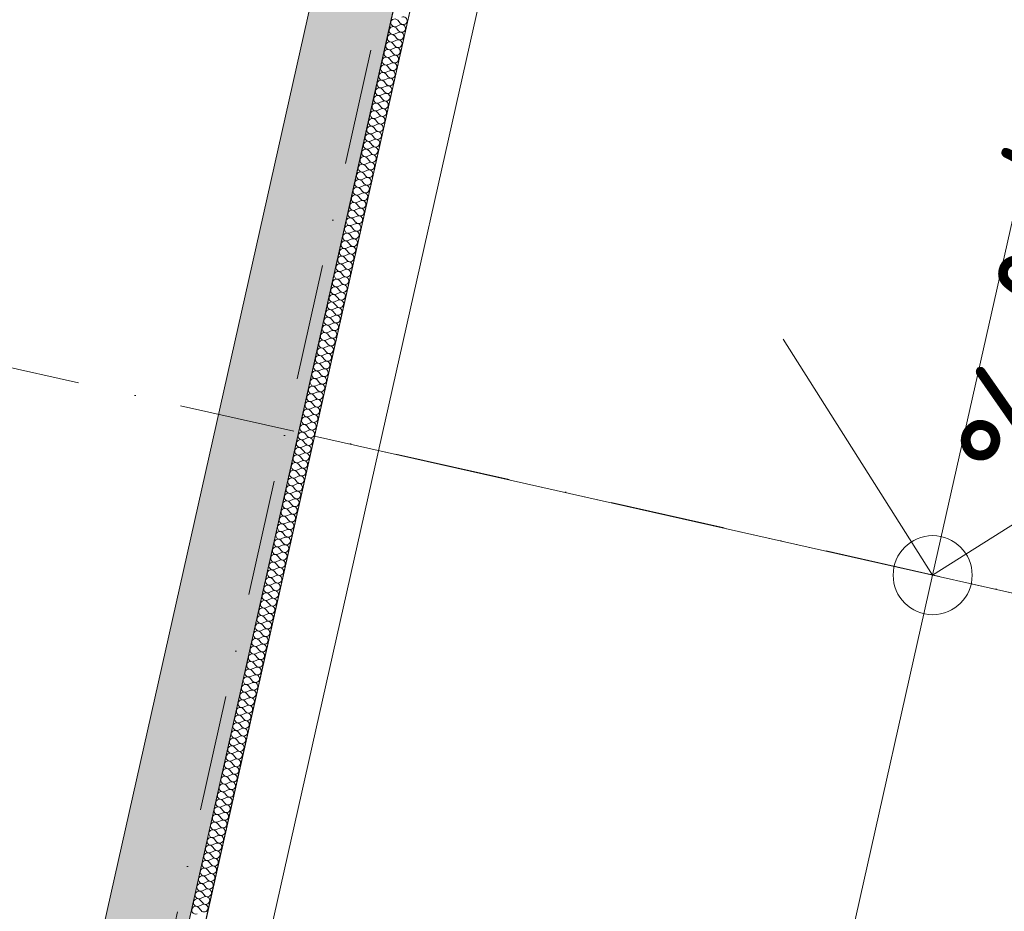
# Model space of a CAD drawing. Header units: millimetres. Extents: x -7218036 to -6936053, y 6003644 to 6210136.
# Tile 63 of 65: x -7192692 to -7189701, y 6144475 to 6147183. Entities that reach past the tile are written whole.
import ezdxf
from ezdxf.enums import TextEntityAlignment as Align

# ---------------------------------------------------------------- set-up
doc = ezdxf.new("R2010")
doc.units = ezdxf.units.MM
doc.header["$MEASUREMENT"] = 0
doc.linetypes.add('Штрихпунктирная', pattern=[670.277762, 352.777767, -176.388884, 0, -141.111112])
for name, color, linetype in [('S - МОП.АР', 7, 'Continuous'), ('АР-Стены_внутренние_пилоны.АР', 7, 'Continuous'), ('АР-Стены_Перегородки_100_.АР', 7, 'Continuous'), ('АР-Чертеж-Оси_Осевые размеры.АР', 7, 'Continuous')]:
    doc.layers.add(name, color=color, linetype=linetype)
for name, color, linetype, lineweight in [('АР-рампа.АР_Ном._пера__1', 7, 'Continuous', 0), ('АР-Стены_внутренние_пилоны.АР_Ном._пера__1', 7, 'Continuous', 5), ('АР-Стены_Перегородки_100_.АР_Ном._пера__1', 7, 'Continuous', 5), ('АР-Чертеж-Оси_Осевые размеры.АР_Ном._пера__120', 7, 'Continuous', 0)]:
    doc.layers.add(name, color=color, linetype=linetype, lineweight=lineweight)
doc.styles.add('РЎР“Р•РќР•Р\xa0РР\xa0_РЎРўРР›Р¬_1', font='GOST_Common.ttf')
doc.styles.add('РЎР“Р•РќР•Р\xa0РР\xa0_РЎРўРР›Р¬_3', font='GOTHIC.TTF')

# ---------------------------------------------------------------- blocks, each defined once
blk = doc.blocks.new('*X738', base_point=(-6566190.3, 6562677.8))
at = {"layer": 'АР-Стены_Перегородки_100_.АР_Ном._пера__1', "color": 7, "linetype": 'Continuous', "lineweight": 0}
for p, q in [((-7191543.7, 6147181.3), (-7191536, 6147172.2)), ((-7191553.1, 6147139.5), (-7191542.2, 6147144.4)), ((-7191548.9, 6147158.1), (-7191541.2, 6147149)), ((-7191547.9, 6147162.7), (-7191537, 6147167.6)), ((-7191559.3, 6147111.6), (-7191551.6, 6147102.5)), ((-7191558.3, 6147116.2), (-7191547.4, 6147121.1)), ((-7191554.1, 6147134.8), (-7191546.4, 6147125.8)), ((-7191564.6, 6147088.4), (-7191556.8, 6147079.3)), ((-7191563.5, 6147093), (-7191552.7, 6147097.9)), ((-7191569.8, 6147065.1), (-7191562, 6147056.1)), ((-7191568.7, 6147069.8), (-7191557.9, 6147074.7)), ((-7191579.2, 6147023.3), (-7191568.3, 6147028.2)), ((-7191575, 6147041.9), (-7191567.3, 6147032.8)), ((-7191573.9, 6147046.5), (-7191563.1, 6147051.4)), ((-7191585.4, 6146995.4), (-7191577.7, 6146986.4)), ((-7191584.4, 6147000.1), (-7191573.5, 6147005)), ((-7191580.2, 6147018.7), (-7191572.5, 6147009.6)), ((-7191590.6, 6146972.2), (-7191582.9, 6146963.2)), ((-7191589.6, 6146976.9), (-7191578.7, 6146981.7)), ((-7191600, 6146930.4), (-7191589.2, 6146935.3)), ((-7191595.8, 6146949), (-7191588.1, 6146939.9)), ((-7191594.8, 6146953.6), (-7191583.9, 6146958.5)), ((-7191606.3, 6146902.5), (-7191598.6, 6146893.5)), ((-7191605.2, 6146907.2), (-7191594.4, 6146912)), ((-7191601.1, 6146925.7), (-7191593.3, 6146916.7)), ((-7191611.5, 6146879.3), (-7191603.8, 6146870.2)), ((-7191610.5, 6146883.9), (-7191599.6, 6146888.8)), ((-7191620.9, 6146837.5), (-7191610, 6146842.4)), ((-7191616.7, 6146856.1), (-7191609, 6146847)), ((-7191615.7, 6146860.7), (-7191604.8, 6146865.6)), ((-7191626.1, 6146814.2), (-7191615.2, 6146819.1)), ((-7191621.9, 6146832.8), (-7191614.2, 6146823.8)), ((-7191632.4, 6146786.4), (-7191624.6, 6146777.3)), ((-7191631.3, 6146791), (-7191620.5, 6146795.9)), ((-7191627.1, 6146809.6), (-7191619.4, 6146800.5)), ((-7191637.6, 6146763.1), (-7191629.9, 6146754.1)), ((-7191636.5, 6146767.8), (-7191625.7, 6146772.7)), ((-7191647, 6146721.3), (-7191636.1, 6146726.2)), ((-7191642.8, 6146739.9), (-7191635.1, 6146730.8)), ((-7191641.8, 6146744.5), (-7191630.9, 6146749.4)), ((-7191653.2, 6146693.4), (-7191645.5, 6146684.4)), ((-7191652.2, 6146698.1), (-7191641.3, 6146703)), ((-7191648, 6146716.7), (-7191640.3, 6146707.6)), ((-7191658.4, 6146670.2), (-7191650.7, 6146661.1)), ((-7191657.4, 6146674.9), (-7191646.5, 6146679.7)), ((-7191667.8, 6146628.4), (-7191657, 6146633.3)), ((-7191663.7, 6146647), (-7191655.9, 6146637.9)), ((-7191662.6, 6146651.6), (-7191651.8, 6146656.5)), ((-7191673.1, 6146605.2), (-7191662.2, 6146610)), ((-7191668.9, 6146623.7), (-7191661.1, 6146614.7)), ((-7191679.3, 6146577.3), (-7191671.6, 6146568.2)), ((-7191678.3, 6146581.9), (-7191667.4, 6146586.8)), ((-7191674.1, 6146600.5), (-7191666.4, 6146591.5)), ((-7191684.5, 6146554), (-7191676.8, 6146545)), ((-7191683.5, 6146558.7), (-7191672.6, 6146563.6)), ((-7191693.9, 6146512.2), (-7191683.1, 6146517.1)), ((-7191689.7, 6146530.8), (-7191682, 6146521.8)), ((-7191688.7, 6146535.5), (-7191677.8, 6146540.3)), ((-7191700.2, 6146484.4), (-7191692.4, 6146475.3)), ((-7191699.1, 6146489), (-7191688.3, 6146493.9)), ((-7191695, 6146507.6), (-7191687.2, 6146498.5)), ((-7191705.4, 6146461.1), (-7191697.7, 6146452.1)), ((-7191704.3, 6146465.8), (-7191693.5, 6146470.7)), ((-7191714.8, 6146419.3), (-7191703.9, 6146424.2)), ((-7191710.6, 6146437.9), (-7191702.9, 6146428.8)), ((-7191709.6, 6146442.5), (-7191698.7, 6146447.4)), ((-7191720, 6146396.1), (-7191709.1, 6146401)), ((-7191715.8, 6146414.7), (-7191708.1, 6146405.6)), ((-7191726.3, 6146368.2), (-7191718.5, 6146359.1)), ((-7191725.2, 6146372.8), (-7191714.4, 6146377.7)), ((-7191721, 6146391.4), (-7191713.3, 6146382.4)), ((-7191731.5, 6146345), (-7191723.7, 6146335.9)), ((-7191730.4, 6146349.6), (-7191719.6, 6146354.5)), ((-7191740.9, 6146303.2), (-7191730, 6146308)), ((-7191736.7, 6146321.7), (-7191729, 6146312.7)), ((-7191735.6, 6146326.4), (-7191724.8, 6146331.3)), ((-7191747.1, 6146275.3), (-7191739.4, 6146266.2)), ((-7191746.1, 6146279.9), (-7191735.2, 6146284.8)), ((-7191741.9, 6146298.5), (-7191734.2, 6146289.5)), ((-7191752.3, 6146252), (-7191744.6, 6146243)), ((-7191751.3, 6146256.7), (-7191740.4, 6146261.6)), ((-7191761.7, 6146210.2), (-7191750.9, 6146215.1)), ((-7191757.6, 6146228.8), (-7191749.8, 6146219.8)), ((-7191756.5, 6146233.5), (-7191745.7, 6146238.3)), ((-7191766.9, 6146187), (-7191756.1, 6146191.9)), ((-7191762.8, 6146205.6), (-7191755, 6146196.5)), ((-7191773.2, 6146159.1), (-7191765.5, 6146150.1)), ((-7191772.2, 6146163.8), (-7191761.3, 6146168.6)), ((-7191768, 6146182.4), (-7191760.3, 6146173.3)), ((-7191778.4, 6146135.9), (-7191770.7, 6146126.8)), ((-7191777.4, 6146140.5), (-7191766.5, 6146145.4)), ((-7191787.8, 6146094.1), (-7191777, 6146099)), ((-7191783.6, 6146112.7), (-7191775.9, 6146103.6)), ((-7191782.6, 6146117.3), (-7191771.7, 6146122.2)), ((-7191794.1, 6146066.2), (-7191786.3, 6146057.1)), ((-7191793, 6146070.8), (-7191782.2, 6146075.7)), ((-7191788.9, 6146089.4), (-7191781.1, 6146080.4)), ((-7191799.3, 6146043), (-7191791.6, 6146033.9)), ((-7191798.2, 6146047.6), (-7191787.4, 6146052.5)), ((-7191808.7, 6146001.1), (-7191797.8, 6146006)), ((-7191804.5, 6146019.7), (-7191796.8, 6146010.7)), ((-7191803.5, 6146024.4), (-7191792.6, 6146029.3)), ((-7191813.9, 6145977.9), (-7191803, 6145982.8)), ((-7191809.7, 6145996.5), (-7191802, 6145987.4)), ((-7191820.1, 6145950), (-7191812.4, 6145941)), ((-7191819.1, 6145954.7), (-7191808.2, 6145959.6)), ((-7191814.9, 6145973.3), (-7191807.2, 6145964.2)), ((-7191825.4, 6145926.8), (-7191817.6, 6145917.8)), ((-7191824.3, 6145931.5), (-7191813.5, 6145936.3)), ((-7191834.8, 6145885), (-7191823.9, 6145889.9)), ((-7191830.6, 6145903.6), (-7191822.9, 6145894.5)), ((-7191829.5, 6145908.2), (-7191818.7, 6145913.1)), ((-7191841, 6145857.1), (-7191833.3, 6145848.1)), ((-7191840, 6145861.8), (-7191829.1, 6145866.6)), ((-7191835.8, 6145880.3), (-7191828.1, 6145871.3)), ((-7191846.2, 6145833.9), (-7191838.5, 6145824.8)), ((-7191845.2, 6145838.5), (-7191834.3, 6145843.4)), ((-7191855.6, 6145792.1), (-7191844.8, 6145797)), ((-7191851.4, 6145810.7), (-7191843.7, 6145801.6)), ((-7191850.4, 6145815.3), (-7191839.5, 6145820.2)), ((-7191860.8, 6145768.8), (-7191850, 6145773.7)), ((-7191856.7, 6145787.4), (-7191848.9, 6145778.4)), ((-7191867.1, 6145741), (-7191859.4, 6145731.9)), ((-7191866.1, 6145745.6), (-7191855.2, 6145750.5)), ((-7191861.9, 6145764.2), (-7191854.2, 6145755.1)), ((-7191872.3, 6145717.7), (-7191864.6, 6145708.7)), ((-7191871.3, 6145722.4), (-7191860.4, 6145727.3)), ((-7191881.7, 6145675.9), (-7191870.8, 6145680.8)), ((-7191877.5, 6145694.5), (-7191869.8, 6145685.4)), ((-7191876.5, 6145699.1), (-7191865.6, 6145704)), ((-7191888, 6145648), (-7191880.2, 6145639)), ((-7191886.9, 6145652.7), (-7191876.1, 6145657.6)), ((-7191882.7, 6145671.3), (-7191875, 6145662.2)), ((-7191893.2, 6145624.8), (-7191885.4, 6145615.7)), ((-7191892.1, 6145629.5), (-7191881.3, 6145634.3)), ((-7191902.6, 6145583), (-7191891.7, 6145587.9)), ((-7191898.4, 6145601.6), (-7191890.7, 6145592.5)), ((-7191897.4, 6145606.2), (-7191886.5, 6145611.1)), ((-7191907.8, 6145559.8), (-7191896.9, 6145564.6)), ((-7191903.6, 6145578.3), (-7191895.9, 6145569.3)), ((-7191914, 6145531.9), (-7191906.3, 6145522.8)), ((-7191913, 6145536.5), (-7191902.1, 6145541.4)), ((-7191908.8, 6145555.1), (-7191901.1, 6145546.1)), ((-7191919.3, 6145508.7), (-7191911.5, 6145499.6)), ((-7191918.2, 6145513.3), (-7191907.4, 6145518.2)), ((-7191928.6, 6145466.8), (-7191917.8, 6145471.7)), ((-7191924.5, 6145485.4), (-7191916.7, 6145476.4)), ((-7191923.4, 6145490.1), (-7191912.6, 6145494.9)), ((-7191934.9, 6145439), (-7191927.2, 6145429.9)), ((-7191933.9, 6145443.6), (-7191923, 6145448.5)), ((-7191929.7, 6145462.2), (-7191922, 6145453.1)), ((-7191940.1, 6145415.7), (-7191932.4, 6145406.7)), ((-7191939.1, 6145420.4), (-7191928.2, 6145425.3)), ((-7191949.5, 6145373.9), (-7191938.7, 6145378.8)), ((-7191945.3, 6145392.5), (-7191937.6, 6145383.4)), ((-7191944.3, 6145397.1), (-7191933.4, 6145402)), ((-7191954.7, 6145350.7), (-7191943.9, 6145355.6)), ((-7191950.6, 6145369.3), (-7191942.8, 6145360.2)), ((-7191961, 6145322.8), (-7191953.3, 6145313.7)), ((-7191959.9, 6145327.4), (-7191949.1, 6145332.3)), ((-7191955.8, 6145346), (-7191948, 6145337)), ((-7191966.2, 6145299.6), (-7191958.5, 6145290.5)), ((-7191965.2, 6145304.2), (-7191954.3, 6145309.1)), ((-7191975.6, 6145257.8), (-7191964.7, 6145262.6)), ((-7191971.4, 6145276.3), (-7191963.7, 6145267.3)), ((-7191970.4, 6145281), (-7191959.5, 6145285.9)), ((-7191981.9, 6145229.9), (-7191974.1, 6145220.8)), ((-7191980.8, 6145234.5), (-7191970, 6145239.4)), ((-7191976.6, 6145253.1), (-7191968.9, 6145244.1)), ((-7191987.1, 6145206.6), (-7191979.3, 6145197.6)), ((-7191986, 6145211.3), (-7191975.2, 6145216.2)), ((-7191996.5, 6145164.8), (-7191985.6, 6145169.7)), ((-7191992.3, 6145183.4), (-7191984.6, 6145174.4)), ((-7191991.2, 6145188.1), (-7191980.4, 6145192.9)), ((-7192001.7, 6145141.6), (-7191990.8, 6145146.5)), ((-7191997.5, 6145160.2), (-7191989.8, 6145151.1)), ((-7192007.9, 6145113.7), (-7192000.2, 6145104.7)), ((-7192006.9, 6145118.4), (-7191996, 6145123.3)), ((-7192002.7, 6145137), (-7191995, 6145127.9)), ((-7192013.2, 6145090.5), (-7192005.4, 6145081.4)), ((-7192012.1, 6145095.1), (-7192001.3, 6145100)), ((-7192022.5, 6145048.7), (-7192011.7, 6145053.6)), ((-7192018.4, 6145067.3), (-7192010.6, 6145058.2)), ((-7192017.3, 6145071.9), (-7192006.5, 6145076.8)), ((-7192028.8, 6145020.8), (-7192021.1, 6145011.7)), ((-7192027.8, 6145025.4), (-7192016.9, 6145030.3)), ((-7192023.6, 6145044), (-7192015.9, 6145035)), ((-7192034, 6144997.6), (-7192026.3, 6144988.5)), ((-7192033, 6145002.2), (-7192022.1, 6145007.1)), ((-7192043.4, 6144955.8), (-7192032.5, 6144960.6)), ((-7192039.2, 6144974.3), (-7192031.5, 6144965.3)), ((-7192038.2, 6144979), (-7192027.3, 6144983.9)), ((-7192048.6, 6144932.5), (-7192037.8, 6144937.4)), ((-7192044.4, 6144951.1), (-7192036.7, 6144942)), ((-7192054.9, 6144904.6), (-7192047.2, 6144895.6)), ((-7192053.8, 6144909.3), (-7192043, 6144914.2)), ((-7192049.7, 6144927.9), (-7192041.9, 6144918.8)), ((-7192060.1, 6144881.4), (-7192052.4, 6144872.4)), ((-7192059.1, 6144886.1), (-7192048.2, 6144890.9)), ((-7192069.5, 6144839.6), (-7192058.6, 6144844.5)), ((-7192065.3, 6144858.2), (-7192057.6, 6144849.1)), ((-7192064.3, 6144862.8), (-7192053.4, 6144867.7)), ((-7192075.7, 6144811.7), (-7192068, 6144802.7)), ((-7192074.7, 6144816.4), (-7192063.8, 6144821.2)), ((-7192070.5, 6144834.9), (-7192062.8, 6144825.9)), ((-7192081, 6144788.5), (-7192073.2, 6144779.4)), ((-7192079.9, 6144793.1), (-7192069.1, 6144798)), ((-7192090.4, 6144746.7), (-7192079.5, 6144751.6)), ((-7192086.2, 6144765.3), (-7192078.5, 6144756.2)), ((-7192085.1, 6144769.9), (-7192074.3, 6144774.8)), ((-7192096.6, 6144718.8), (-7192088.9, 6144709.7)), ((-7192095.6, 6144723.4), (-7192084.7, 6144728.3)), ((-7192091.4, 6144742), (-7192083.7, 6144733)), ((-7192101.8, 6144695.6), (-7192094.1, 6144686.5)), ((-7192100.8, 6144700.2), (-7192089.9, 6144705.1)), ((-7192107, 6144672.3), (-7192099.3, 6144663.3)), ((-7192106, 6144677), (-7192095.1, 6144681.9)), ((-7192116.4, 6144630.5), (-7192105.6, 6144635.4)), ((-7192112.3, 6144649.1), (-7192104.5, 6144640)), ((-7192111.2, 6144653.7), (-7192100.4, 6144658.6)), ((-7192122.7, 6144602.6), (-7192115, 6144593.6)), ((-7192121.6, 6144607.3), (-7192110.8, 6144612.2)), ((-7192117.5, 6144625.9), (-7192109.7, 6144616.8)), ((-7192127.9, 6144579.4), (-7192120.2, 6144570.4)), ((-7192126.9, 6144584.1), (-7192116, 6144588.9)), ((-7192137.3, 6144537.6), (-7192126.4, 6144542.5)), ((-7192133.1, 6144556.2), (-7192125.4, 6144547.1)), ((-7192132.1, 6144560.8), (-7192121.2, 6144565.7)), ((-7192143.6, 6144509.7), (-7192135.8, 6144500.7)), ((-7192142.5, 6144514.4), (-7192131.7, 6144519.2)), ((-7192138.3, 6144532.9), (-7192130.6, 6144523.9)), ((-7192148.8, 6144486.5), (-7192141, 6144477.4)), ((-7192147.7, 6144491.1), (-7192136.9, 6144496))]:
    blk.add_line(p, q, dxfattribs=at)
for centre, start, end in [((-7191552.7, 6147173.6), 40.4749, 294.2147), ((-7191526.9, 6147180), 220.4749, 347.3448), ((-7191526.9, 6147180), 347.3448, 114.2147), ((-7191558, 6147150.3), 40.4749, 294.2147), ((-7191537.3, 6147133.5), 347.3448, 114.2147), ((-7191532.1, 6147156.7), 220.4749, 347.3448), ((-7191532.1, 6147156.7), 347.3448, 114.2147), ((-7191568.4, 6147103.9), 40.4749, 294.2147), ((-7191563.2, 6147127.1), 40.4749, 294.2147), ((-7191542.6, 6147110.3), 347.3448, 114.2147), ((-7191537.3, 6147133.5), 220.4749, 347.3448), ((-7191573.6, 6147080.6), 40.4749, 294.2147), ((-7191547.8, 6147087), 220.4749, 347.3448), ((-7191547.8, 6147087), 347.3448, 114.2147), ((-7191542.6, 6147110.3), 220.4749, 347.3448), ((-7191578.8, 6147057.4), 40.4749, 294.2147), ((-7191558.2, 6147040.6), 347.3448, 114.2147), ((-7191553, 6147063.8), 220.4749, 347.3448), ((-7191553, 6147063.8), 347.3448, 114.2147), ((-7191589.3, 6147010.9), 40.4749, 294.2147), ((-7191584, 6147034.2), 40.4749, 294.2147), ((-7191563.4, 6147017.3), 347.3448, 114.2147), ((-7191558.2, 6147040.6), 220.4749, 347.3448), ((-7191594.5, 6146987.7), 40.4749, 294.2147), ((-7191568.6, 6146994.1), 347.3448, 114.2147), ((-7191563.4, 6147017.3), 220.4749, 347.3448), ((-7191599.7, 6146964.5), 40.4749, 294.2147), ((-7191573.8, 6146970.9), 220.4749, 347.3448), ((-7191573.8, 6146970.9), 347.3448, 114.2147), ((-7191568.6, 6146994.1), 220.4749, 347.3448), ((-7191604.9, 6146941.3), 40.4749, 294.2147), ((-7191584.3, 6146924.4), 347.3448, 114.2147), ((-7191579.1, 6146947.6), 220.4749, 347.3448), ((-7191579.1, 6146947.6), 347.3448, 114.2147), ((-7191615.3, 6146894.8), 40.4749, 294.2147), ((-7191610.1, 6146918), 40.4749, 294.2147), ((-7191589.5, 6146901.2), 347.3448, 114.2147), ((-7191584.3, 6146924.4), 220.4749, 347.3448), ((-7191620.6, 6146871.6), 40.4749, 294.2147), ((-7191594.7, 6146878), 220.4749, 347.3448), ((-7191594.7, 6146878), 347.3448, 114.2147), ((-7191589.5, 6146901.2), 220.4749, 347.3448), ((-7191625.8, 6146848.3), 40.4749, 294.2147), ((-7191605.1, 6146831.5), 347.3448, 114.2147), ((-7191599.9, 6146854.7), 220.4749, 347.3448), ((-7191599.9, 6146854.7), 347.3448, 114.2147), ((-7191636.2, 6146801.9), 40.4749, 294.2147), ((-7191631, 6146825.1), 40.4749, 294.2147), ((-7191610.4, 6146808.3), 347.3448, 114.2147), ((-7191605.1, 6146831.5), 220.4749, 347.3448), ((-7191641.4, 6146778.6), 40.4749, 294.2147), ((-7191615.6, 6146785), 347.3448, 114.2147), ((-7191610.4, 6146808.3), 220.4749, 347.3448), ((-7191646.6, 6146755.4), 40.4749, 294.2147), ((-7191620.8, 6146761.8), 220.4749, 347.3448), ((-7191620.8, 6146761.8), 347.3448, 114.2147), ((-7191615.6, 6146785), 220.4749, 347.3448), ((-7191651.9, 6146732.2), 40.4749, 294.2147), ((-7191631.2, 6146715.3), 347.3448, 114.2147), ((-7191626, 6146738.6), 220.4749, 347.3448), ((-7191626, 6146738.6), 347.3448, 114.2147), ((-7191662.3, 6146685.7), 40.4749, 294.2147), ((-7191657.1, 6146708.9), 40.4749, 294.2147), ((-7191636.4, 6146692.1), 347.3448, 114.2147), ((-7191631.2, 6146715.3), 220.4749, 347.3448), ((-7191667.5, 6146662.5), 40.4749, 294.2147), ((-7191641.7, 6146668.9), 220.4749, 347.3448), ((-7191641.7, 6146668.9), 347.3448, 114.2147), ((-7191636.4, 6146692.1), 220.4749, 347.3448), ((-7191672.7, 6146639.2), 40.4749, 294.2147), ((-7191652.1, 6146622.4), 347.3448, 114.2147), ((-7191646.9, 6146645.6), 220.4749, 347.3448), ((-7191646.9, 6146645.6), 347.3448, 114.2147), ((-7191683.1, 6146592.8), 40.4749, 294.2147), ((-7191677.9, 6146616), 40.4749, 294.2147), ((-7191657.3, 6146599.2), 347.3448, 114.2147), ((-7191652.1, 6146622.4), 220.4749, 347.3448), ((-7191688.4, 6146569.6), 40.4749, 294.2147), ((-7191662.5, 6146576), 220.4749, 347.3448), ((-7191662.5, 6146576), 347.3448, 114.2147), ((-7191657.3, 6146599.2), 220.4749, 347.3448), ((-7191693.6, 6146546.3), 40.4749, 294.2147), ((-7191667.7, 6146552.7), 220.4749, 347.3448), ((-7191667.7, 6146552.7), 347.3448, 114.2147), ((-7191698.8, 6146523.1), 40.4749, 294.2147), ((-7191678.2, 6146506.3), 347.3448, 114.2147), ((-7191673, 6146529.5), 220.4749, 347.3448), ((-7191673, 6146529.5), 347.3448, 114.2147), ((-7191709.2, 6146476.6), 40.4749, 294.2147), ((-7191704, 6146499.9), 40.4749, 294.2147), ((-7191683.4, 6146483), 347.3448, 114.2147), ((-7191678.2, 6146506.3), 220.4749, 347.3448), ((-7191714.4, 6146453.4), 40.4749, 294.2147), ((-7191688.6, 6146459.8), 220.4749, 347.3448), ((-7191688.6, 6146459.8), 347.3448, 114.2147), ((-7191683.4, 6146483), 220.4749, 347.3448), ((-7191719.7, 6146430.2), 40.4749, 294.2147), ((-7191699, 6146413.3), 347.3448, 114.2147), ((-7191693.8, 6146436.6), 220.4749, 347.3448), ((-7191693.8, 6146436.6), 347.3448, 114.2147), ((-7191730.1, 6146383.7), 40.4749, 294.2147), ((-7191724.9, 6146406.9), 40.4749, 294.2147), ((-7191704.3, 6146390.1), 347.3448, 114.2147), ((-7191699, 6146413.3), 220.4749, 347.3448), ((-7191735.3, 6146360.5), 40.4749, 294.2147), ((-7191709.5, 6146366.9), 220.4749, 347.3448), ((-7191709.5, 6146366.9), 347.3448, 114.2147), ((-7191704.3, 6146390.1), 220.4749, 347.3448), ((-7191740.5, 6146337.2), 40.4749, 294.2147), ((-7191714.7, 6146343.6), 220.4749, 347.3448), ((-7191714.7, 6146343.6), 347.3448, 114.2147), ((-7191745.7, 6146314), 40.4749, 294.2147), ((-7191725.1, 6146297.2), 347.3448, 114.2147), ((-7191719.9, 6146320.4), 220.4749, 347.3448), ((-7191719.9, 6146320.4), 347.3448, 114.2147), ((-7191756.2, 6146267.5), 40.4749, 294.2147), ((-7191751, 6146290.8), 40.4749, 294.2147), ((-7191730.3, 6146273.9), 347.3448, 114.2147), ((-7191725.1, 6146297.2), 220.4749, 347.3448), ((-7191761.4, 6146244.3), 40.4749, 294.2147), ((-7191735.6, 6146250.7), 220.4749, 347.3448), ((-7191735.6, 6146250.7), 347.3448, 114.2147), ((-7191730.3, 6146273.9), 220.4749, 347.3448), ((-7191766.6, 6146221.1), 40.4749, 294.2147), ((-7191746, 6146204.3), 347.3448, 114.2147), ((-7191740.8, 6146227.5), 220.4749, 347.3448), ((-7191740.8, 6146227.5), 347.3448, 114.2147), ((-7191777, 6146174.6), 40.4749, 294.2147), ((-7191771.8, 6146197.9), 40.4749, 294.2147), ((-7191751.2, 6146181), 347.3448, 114.2147), ((-7191746, 6146204.3), 220.4749, 347.3448), ((-7191782.3, 6146151.4), 40.4749, 294.2147), ((-7191756.4, 6146157.8), 220.4749, 347.3448), ((-7191756.4, 6146157.8), 347.3448, 114.2147), ((-7191751.2, 6146181), 220.4749, 347.3448), ((-7191787.5, 6146128.2), 40.4749, 294.2147), ((-7191761.6, 6146134.6), 220.4749, 347.3448), ((-7191761.6, 6146134.6), 347.3448, 114.2147), ((-7191792.7, 6146104.9), 40.4749, 294.2147), ((-7191772.1, 6146088.1), 347.3448, 114.2147), ((-7191766.9, 6146111.3), 220.4749, 347.3448), ((-7191766.9, 6146111.3), 347.3448, 114.2147), ((-7191803.1, 6146058.5), 40.4749, 294.2147), ((-7191797.9, 6146081.7), 40.4749, 294.2147), ((-7191777.3, 6146064.9), 347.3448, 114.2147), ((-7191772.1, 6146088.1), 220.4749, 347.3448), ((-7191808.3, 6146035.2), 40.4749, 294.2147), ((-7191782.5, 6146041.6), 220.4749, 347.3448), ((-7191782.5, 6146041.6), 347.3448, 114.2147), ((-7191777.3, 6146064.9), 220.4749, 347.3448), ((-7191813.6, 6146012), 40.4749, 294.2147), ((-7191792.9, 6145995.2), 347.3448, 114.2147), ((-7191787.7, 6146018.4), 220.4749, 347.3448), ((-7191787.7, 6146018.4), 347.3448, 114.2147), ((-7191824, 6145965.5), 40.4749, 294.2147), ((-7191818.8, 6145988.8), 40.4749, 294.2147), ((-7191798.1, 6145971.9), 347.3448, 114.2147), ((-7191792.9, 6145995.2), 220.4749, 347.3448), ((-7191829.2, 6145942.3), 40.4749, 294.2147), ((-7191803.4, 6145948.7), 220.4749, 347.3448), ((-7191803.4, 6145948.7), 347.3448, 114.2147), ((-7191798.1, 6145971.9), 220.4749, 347.3448), ((-7191834.4, 6145919.1), 40.4749, 294.2147), ((-7191808.6, 6145925.5), 220.4749, 347.3448), ((-7191808.6, 6145925.5), 347.3448, 114.2147), ((-7191839.6, 6145895.9), 40.4749, 294.2147), ((-7191819, 6145879), 347.3448, 114.2147), ((-7191813.8, 6145902.3), 220.4749, 347.3448), ((-7191813.8, 6145902.3), 347.3448, 114.2147), ((-7191850.1, 6145849.4), 40.4749, 294.2147), ((-7191844.9, 6145872.6), 40.4749, 294.2147), ((-7191824.2, 6145855.8), 347.3448, 114.2147), ((-7191819, 6145879), 220.4749, 347.3448), ((-7191855.3, 6145826.2), 40.4749, 294.2147), ((-7191829.4, 6145832.6), 220.4749, 347.3448), ((-7191829.4, 6145832.6), 347.3448, 114.2147), ((-7191824.2, 6145855.8), 220.4749, 347.3448), ((-7191860.5, 6145802.9), 40.4749, 294.2147), ((-7191839.9, 6145786.1), 347.3448, 114.2147), ((-7191834.7, 6145809.3), 220.4749, 347.3448), ((-7191834.7, 6145809.3), 347.3448, 114.2147), ((-7191870.9, 6145756.5), 40.4749, 294.2147), ((-7191865.7, 6145779.7), 40.4749, 294.2147), ((-7191845.1, 6145762.9), 347.3448, 114.2147), ((-7191839.9, 6145786.1), 220.4749, 347.3448), ((-7191876.2, 6145733.2), 40.4749, 294.2147), ((-7191850.3, 6145739.6), 220.4749, 347.3448), ((-7191850.3, 6145739.6), 347.3448, 114.2147), ((-7191845.1, 6145762.9), 220.4749, 347.3448), ((-7191881.4, 6145710), 40.4749, 294.2147), ((-7191855.5, 6145716.4), 220.4749, 347.3448), ((-7191855.5, 6145716.4), 347.3448, 114.2147), ((-7191886.6, 6145686.8), 40.4749, 294.2147), ((-7191866, 6145669.9), 347.3448, 114.2147), ((-7191860.7, 6145693.2), 220.4749, 347.3448), ((-7191860.7, 6145693.2), 347.3448, 114.2147), ((-7191897, 6145640.3), 40.4749, 294.2147), ((-7191891.8, 6145663.5), 40.4749, 294.2147), ((-7191871.2, 6145646.7), 347.3448, 114.2147), ((-7191866, 6145669.9), 220.4749, 347.3448), ((-7191902.2, 6145617.1), 40.4749, 294.2147), ((-7191876.4, 6145623.5), 220.4749, 347.3448), ((-7191876.4, 6145623.5), 347.3448, 114.2147), ((-7191871.2, 6145646.7), 220.4749, 347.3448), ((-7191907.4, 6145593.8), 40.4749, 294.2147), ((-7191886.8, 6145577), 347.3448, 114.2147), ((-7191881.6, 6145600.2), 220.4749, 347.3448), ((-7191881.6, 6145600.2), 347.3448, 114.2147), ((-7191917.9, 6145547.4), 40.4749, 294.2147), ((-7191912.7, 6145570.6), 40.4749, 294.2147), ((-7191892, 6145553.8), 347.3448, 114.2147), ((-7191886.8, 6145577), 220.4749, 347.3448), ((-7191923.1, 6145524.2), 40.4749, 294.2147), ((-7191897.3, 6145530.6), 220.4749, 347.3448), ((-7191897.3, 6145530.6), 347.3448, 114.2147), ((-7191892, 6145553.8), 220.4749, 347.3448), ((-7191928.3, 6145500.9), 40.4749, 294.2147), ((-7191902.5, 6145507.3), 220.4749, 347.3448), ((-7191902.5, 6145507.3), 347.3448, 114.2147), ((-7191933.5, 6145477.7), 40.4749, 294.2147), ((-7191912.9, 6145460.9), 347.3448, 114.2147), ((-7191907.7, 6145484.1), 220.4749, 347.3448), ((-7191907.7, 6145484.1), 347.3448, 114.2147), ((-7191944, 6145431.2), 40.4749, 294.2147), ((-7191938.7, 6145454.5), 40.4749, 294.2147), ((-7191918.1, 6145437.6), 347.3448, 114.2147), ((-7191912.9, 6145460.9), 220.4749, 347.3448), ((-7191949.2, 6145408), 40.4749, 294.2147), ((-7191923.3, 6145414.4), 220.4749, 347.3448), ((-7191923.3, 6145414.4), 347.3448, 114.2147), ((-7191918.1, 6145437.6), 220.4749, 347.3448), ((-7191954.4, 6145384.8), 40.4749, 294.2147), ((-7191933.8, 6145367.9), 347.3448, 114.2147), ((-7191928.6, 6145391.2), 220.4749, 347.3448), ((-7191928.6, 6145391.2), 347.3448, 114.2147), ((-7191964.8, 6145338.3), 40.4749, 294.2147), ((-7191959.6, 6145361.5), 40.4749, 294.2147), ((-7191939, 6145344.7), 347.3448, 114.2147), ((-7191933.8, 6145367.9), 220.4749, 347.3448), ((-7191970, 6145315.1), 40.4749, 294.2147), ((-7191944.2, 6145321.5), 220.4749, 347.3448), ((-7191944.2, 6145321.5), 347.3448, 114.2147), ((-7191939, 6145344.7), 220.4749, 347.3448), ((-7191975.3, 6145291.8), 40.4749, 294.2147), ((-7191949.4, 6145298.2), 220.4749, 347.3448), ((-7191949.4, 6145298.2), 347.3448, 114.2147), ((-7191985.7, 6145245.4), 40.4749, 294.2147), ((-7191980.5, 6145268.6), 40.4749, 294.2147), ((-7191959.9, 6145251.8), 347.3448, 114.2147), ((-7191954.6, 6145275), 220.4749, 347.3448), ((-7191954.6, 6145275), 347.3448, 114.2147), ((-7191990.9, 6145222.1), 40.4749, 294.2147), ((-7191965.1, 6145228.5), 347.3448, 114.2147), ((-7191959.9, 6145251.8), 220.4749, 347.3448), ((-7191996.1, 6145198.9), 40.4749, 294.2147), ((-7191970.3, 6145205.3), 220.4749, 347.3448), ((-7191970.3, 6145205.3), 347.3448, 114.2147), ((-7191965.1, 6145228.5), 220.4749, 347.3448), ((-7192001.3, 6145175.7), 40.4749, 294.2147), ((-7191980.7, 6145158.9), 347.3448, 114.2147), ((-7191975.5, 6145182.1), 220.4749, 347.3448), ((-7191975.5, 6145182.1), 347.3448, 114.2147), ((-7192011.8, 6145129.2), 40.4749, 294.2147), ((-7192006.6, 6145152.5), 40.4749, 294.2147), ((-7191985.9, 6145135.6), 347.3448, 114.2147), ((-7191980.7, 6145158.9), 220.4749, 347.3448), ((-7192017, 6145106), 40.4749, 294.2147), ((-7191991.2, 6145112.4), 220.4749, 347.3448), ((-7191991.2, 6145112.4), 347.3448, 114.2147), ((-7191985.9, 6145135.6), 220.4749, 347.3448), ((-7192022.2, 6145082.8), 40.4749, 294.2147), ((-7192001.6, 6145065.9), 347.3448, 114.2147), ((-7191996.4, 6145089.2), 220.4749, 347.3448), ((-7191996.4, 6145089.2), 347.3448, 114.2147), ((-7192032.6, 6145036.3), 40.4749, 294.2147), ((-7192027.4, 6145059.5), 40.4749, 294.2147), ((-7192006.8, 6145042.7), 347.3448, 114.2147), ((-7192001.6, 6145065.9), 220.4749, 347.3448), ((-7192037.9, 6145013.1), 40.4749, 294.2147), ((-7192012, 6145019.5), 347.3448, 114.2147), ((-7192006.8, 6145042.7), 220.4749, 347.3448), ((-7192043.1, 6144989.8), 40.4749, 294.2147), ((-7192017.2, 6144996.2), 220.4749, 347.3448), ((-7192017.2, 6144996.2), 347.3448, 114.2147), ((-7192012, 6145019.5), 220.4749, 347.3448), ((-7192048.3, 6144966.6), 40.4749, 294.2147), ((-7192027.7, 6144949.8), 347.3448, 114.2147), ((-7192022.4, 6144973), 220.4749, 347.3448), ((-7192022.4, 6144973), 347.3448, 114.2147), ((-7192058.7, 6144920.1), 40.4749, 294.2147), ((-7192053.5, 6144943.4), 40.4749, 294.2147), ((-7192032.9, 6144926.5), 347.3448, 114.2147), ((-7192027.7, 6144949.8), 220.4749, 347.3448), ((-7192063.9, 6144896.9), 40.4749, 294.2147), ((-7192038.1, 6144903.3), 220.4749, 347.3448), ((-7192038.1, 6144903.3), 347.3448, 114.2147), ((-7192032.9, 6144926.5), 220.4749, 347.3448), ((-7192069.2, 6144873.7), 40.4749, 294.2147), ((-7192048.5, 6144856.9), 347.3448, 114.2147), ((-7192043.3, 6144880.1), 220.4749, 347.3448), ((-7192043.3, 6144880.1), 347.3448, 114.2147), ((-7192079.6, 6144827.2), 40.4749, 294.2147), ((-7192074.4, 6144850.5), 40.4749, 294.2147), ((-7192053.7, 6144833.6), 347.3448, 114.2147), ((-7192048.5, 6144856.9), 220.4749, 347.3448), ((-7192084.8, 6144804), 40.4749, 294.2147), ((-7192059, 6144810.4), 347.3448, 114.2147), ((-7192053.7, 6144833.6), 220.4749, 347.3448), ((-7192090, 6144780.8), 40.4749, 294.2147), ((-7192064.2, 6144787.2), 220.4749, 347.3448), ((-7192064.2, 6144787.2), 347.3448, 114.2147), ((-7192059, 6144810.4), 220.4749, 347.3448), ((-7192095.2, 6144757.5), 40.4749, 294.2147), ((-7192074.6, 6144740.7), 347.3448, 114.2147), ((-7192069.4, 6144763.9), 220.4749, 347.3448), ((-7192069.4, 6144763.9), 347.3448, 114.2147), ((-7192105.7, 6144711.1), 40.4749, 294.2147), ((-7192100.5, 6144734.3), 40.4749, 294.2147), ((-7192079.8, 6144717.5), 347.3448, 114.2147), ((-7192074.6, 6144740.7), 220.4749, 347.3448), ((-7192110.9, 6144687.8), 40.4749, 294.2147), ((-7192085, 6144694.2), 220.4749, 347.3448), ((-7192085, 6144694.2), 347.3448, 114.2147), ((-7192079.8, 6144717.5), 220.4749, 347.3448), ((-7192116.1, 6144664.6), 40.4749, 294.2147), ((-7192095.5, 6144647.8), 347.3448, 114.2147), ((-7192090.3, 6144671), 220.4749, 347.3448), ((-7192090.3, 6144671), 347.3448, 114.2147), ((-7192126.5, 6144618.1), 40.4749, 294.2147), ((-7192121.3, 6144641.4), 40.4749, 294.2147), ((-7192100.7, 6144624.5), 347.3448, 114.2147), ((-7192095.5, 6144647.8), 220.4749, 347.3448), ((-7192131.7, 6144594.9), 40.4749, 294.2147), ((-7192105.9, 6144601.3), 347.3448, 114.2147), ((-7192100.7, 6144624.5), 220.4749, 347.3448), ((-7192137, 6144571.7), 40.4749, 294.2147), ((-7192111.1, 6144578.1), 220.4749, 347.3448), ((-7192111.1, 6144578.1), 347.3448, 114.2147), ((-7192105.9, 6144601.3), 220.4749, 347.3448), ((-7192142.2, 6144548.4), 40.4749, 294.2147), ((-7192121.6, 6144531.6), 347.3448, 114.2147), ((-7192116.3, 6144554.8), 220.4749, 347.3448), ((-7192116.3, 6144554.8), 347.3448, 114.2147), ((-7192152.6, 6144502), 40.4749, 294.2147), ((-7192147.4, 6144525.2), 40.4749, 294.2147), ((-7192126.8, 6144508.4), 347.3448, 114.2147), ((-7192121.6, 6144531.6), 220.4749, 347.3448), ((-7192157.8, 6144478.8), 40.4749, 294.2147), ((-7192132, 6144485.2), 220.4749, 347.3448), ((-7192132, 6144485.2), 347.3448, 114.2147), ((-7192126.8, 6144508.4), 220.4749, 347.3448)]:
    blk.add_arc(centre, 11.9, start, end, dxfattribs=at)
blk = doc.blocks.new('Стена_412_2', base_point=(-7193418.8, 6138694.5))
at = {"layer": 'АР-Стены_Перегородки_100_.АР_Ном._пера__1', "color": 7, "linetype": 'Continuous', "lineweight": 0, "flags": 128}
for points in [[(-7191078.8, 6149344), (-7193467.6, 6138705.5)], [(-7193418.8, 6138694.5), (-7191030, 6149333)]]:
    blk.add_lwpolyline(points, dxfattribs=at)
at = {"layer": 'АР-Стены_Перегородки_100_.АР', "color": 7, "lineweight": 0}
blk.add_blockref('*X738', (-6566190.3, 6562677.8), dxfattribs=at)
blk = doc.blocks.new('Стена_445_2', base_point=(-7193607.1, 6138654.8))
at = {"layer": 'АР-Стены_внутренние_пилоны.АР', "linetype": 'Continuous', "lineweight": 0, "true_color": 0x000000}
h = blk.add_hatch(dxfattribs=at)
h.set_pattern_fill('Железобетон__project__0002', color=18, style=0, pattern_type=2)
h.set_pattern_definition([(45, (-6566190.34, 6562677.8), (-84.852814, 84.852814), []), (45, (-6566232.77, 6562720.22), (-84.852814, 84.852814), [90, -30, 0, -30])])
h.paths.add_polyline_path([(-7193452.2, 6138773.8), (-7190559.8, 6151652.2), (-7190803.7, 6151707), (-7193696.2, 6138828.6)])
at = {"layer": 'АР-Стены_внутренние_пилоны.АР_Ном._пера__1', "color": 7, "linetype": 'Continuous', "lineweight": 5, "flags": 128}
for points in [[(-7190803.7, 6151707), (-7193696.2, 6138828.6)], [(-7193452.2, 6138773.8), (-7190559.8, 6151652.2)]]:
    blk.add_lwpolyline(points, dxfattribs=at)
blk = doc.blocks.new('Стандартный Маркер Сетки[188]_2', base_point=(-7215418.6, 6151224.6))
at = {"layer": 'АР-Чертеж-Оси_Осевые размеры.АР_Ном._пера__120', "color": 7, "linetype": 'Штрихпунктирная', "lineweight": 0}
blk.add_line((-7214442.9, 6151005.4), (-7135501.7, 6133275.6), dxfattribs=at)
at = {"layer": 'АР-Чертеж-Оси_Осевые размеры.АР_Ном._пера__120', "color": 7, "lineweight": 0, "style": 'РЎР“Р•РќР•Р\xa0РР\xa0_РЎРўРР›Р¬_3'}
for tag, p in [('AC_MarkerText_1_0', (-7215836.5, 6151515.2)), ('AC_MarkerText_1_1', (-7133968.2, 6133128))]:
    blk.add_attdef(tag, text='', height=350, rotation=347.3417, dxfattribs=at).set_placement(p, align=Align.TOP_CENTER)
blk = doc.blocks.new('Пандус Прямой 23[256]_2', base_point=(-7189480.5, 6147447.6))
at = {"layer": 'АР-рампа.АР_Ном._пера__1', "color": 7, "linetype": 'Continuous', "lineweight": 0}
for p, q in [((-7191358.7, 6147869.5), (-7191797, 6145918.1)), ((-7191163.6, 6147825.6), (-7191601.9, 6145874.2)), ((-7189480.5, 6147447.6), (-7189918.8, 6145496.2)), ((-7191797, 6145918.1), (-7188040.6, 6145074.4))]:
    blk.add_line(p, q, dxfattribs=at)
blk.add_circle((-7189918.8, 6145496.2), 120, dxfattribs=at)
at = {"layer": 'АР-рампа.АР_Ном._пера__1', "color": 7, "linetype": 'Continuous', "lineweight": 0, "style": 'РЎР“Р•РќР•Р\xa0РР\xa0_РЎРўРР›Р¬_1'}
blk.add_attdef('mainPercentage', text='', height=300, rotation=257.3417, dxfattribs=at).set_placement((-7189557.6, 6146455.5), align=Align.MIDDLE_CENTER)
blk = doc.blocks.new('Пандус Прямой 23[257]_2', base_point=(-7189918.8, 6145496.2))
at = {"layer": 'АР-рампа.АР_Ном._пера__1', "color": 7, "linetype": 'Continuous', "lineweight": 0}
for p, q in [((-7190372.7, 6146213.1), (-7189918.8, 6145496.2)), ((-7189201.9, 6145950.2), (-7189918.8, 6145496.2)), ((-7191797, 6145918.1), (-7192637, 6142178)), ((-7191797, 6145918.1), (-7190035.9, 6145522.5)), ((-7191601.9, 6145874.2), (-7192441.9, 6142134.1)), ((-7189918.8, 6145496.2), (-7190758.8, 6141756.1)), ((-7188040.6, 6145074.4), (-7189801.7, 6145469.9))]:
    blk.add_line(p, q, dxfattribs=at)
at = {"layer": 'АР-рампа.АР_Ном._пера__1', "color": 7, "linetype": 'Continuous', "lineweight": 0, "style": 'РЎР“Р•РќР•Р\xa0РР\xa0_РЎРўРР›Р¬_1'}
blk.add_attdef('mainPercentage', text='', height=300, rotation=257.3417, dxfattribs=at).set_placement((-7190196.8, 6143609.7), align=Align.MIDDLE_CENTER)
blk = doc.blocks.new('Стандартный Маркер Сетки[260]_2', base_point=(-7215418.6, 6151224.6))
at = {"layer": 'АР-Чертеж-Оси_Осевые размеры.АР_Ном._пера__120', "color": 7, "linetype": 'Штрихпунктирная', "lineweight": 0}
blk.add_line((-7214442.9, 6151005.4), (-7135501.7, 6133275.6), dxfattribs=at)
at = {"layer": 'АР-Чертеж-Оси_Осевые размеры.АР_Ном._пера__120', "color": 7, "lineweight": 0, "style": 'РЎР“Р•РќР•Р\xa0РР\xa0_РЎРўРР›Р¬_3'}
for tag, p in [('AC_MarkerText_1_0', (-7215836.5, 6151515.2)), ('AC_MarkerText_1_1', (-7133968.2, 6133128))]:
    blk.add_attdef(tag, text='', height=350, rotation=347.3417, dxfattribs=at).set_placement(p, align=Align.TOP_CENTER)
blk = doc.blocks.new('Стандартный Маркер Сетки[274]_2', base_point=(-7215418.6, 6151224.6))
at = {"layer": 'АР-Чертеж-Оси_Осевые размеры.АР_Ном._пера__120', "color": 7, "linetype": 'Штрихпунктирная', "lineweight": 0}
blk.add_line((-7214442.9, 6151005.4), (-7135501.7, 6133275.6), dxfattribs=at)
at = {"layer": 'АР-Чертеж-Оси_Осевые размеры.АР_Ном._пера__120', "color": 7, "lineweight": 0, "style": 'РЎР“Р•РќР•Р\xa0РР\xa0_РЎРўРР›Р¬_3'}
for tag, p in [('AC_MarkerText_1_0', (-7215836.5, 6151515.2)), ('AC_MarkerText_1_1', (-7133968.2, 6133128))]:
    blk.add_attdef(tag, text='', height=350, rotation=347.3417, dxfattribs=at).set_placement(p, align=Align.TOP_CENTER)
blk = doc.blocks.new('Стандартный Маркер Сетки[286]_2', base_point=(-7215418.6, 6151224.6))
at = {"layer": 'АР-Чертеж-Оси_Осевые размеры.АР_Ном._пера__120', "color": 7, "linetype": 'Штрихпунктирная', "lineweight": 0}
blk.add_line((-7214442.9, 6151005.4), (-7135501.7, 6133275.6), dxfattribs=at)
at = {"layer": 'АР-Чертеж-Оси_Осевые размеры.АР_Ном._пера__120', "color": 7, "lineweight": 0, "style": 'РЎР“Р•РќР•Р\xa0РР\xa0_РЎРўРР›Р¬_3'}
for tag, p in [('AC_MarkerText_1_0', (-7215836.5, 6151515.2)), ('AC_MarkerText_1_1', (-7133968.2, 6133128))]:
    blk.add_attdef(tag, text='', height=350, rotation=347.3417, dxfattribs=at).set_placement(p, align=Align.TOP_CENTER)
blk = doc.blocks.new('Стандартный Маркер Сетки[290]_2', base_point=(-7179800.8, 6199738.6))
at = {"layer": 'АР-Чертеж-Оси_Осевые размеры.АР_Ном._пера__120', "color": 7, "linetype": 'Штрихпунктирная', "lineweight": 0}
blk.add_line((-7180020, 6198762.9), (-7194792, 6132990.9), dxfattribs=at)
at = {"layer": 'АР-Чертеж-Оси_Осевые размеры.АР_Ном._пера__120', "color": 7, "lineweight": 0, "style": 'РЎР“Р•РќР•Р\xa0РР\xa0_РЎРўРР›Р¬_3'}
blk.add_attdef('AC_MarkerText_1', text='', height=350, rotation=347.3417, dxfattribs=at).set_placement((-7195050.8, 6131708.4), align=Align.TOP_CENTER)

msp = doc.modelspace()

# ---------------------------------------------------------------- linework, layer by layer
at = {"layer": 'S - МОП.АР', "color": 254, "linetype": 'Continuous', "lineweight": 0, "true_color": 0xd6d6d6, "flags": 128}
msp.add_lwpolyline([(-7193178.3, 6139993.2), (-7193469.8, 6138695.5), (-7185927.8, 6137001.6), (-7183536.1, 6147649.9), (-7191078.2, 6149343.8), (-7191576.4, 6147125.5), (-7191576.5, 6147125.5), (-7192214.2, 6144286), (-7192477.2, 6143115.2), (-7192915.4, 6141164.1)], close=True, dxfattribs=at)

# ---------------------------------------------------------------- block references
at = {"layer": 'АР-рампа.АР_Ном._пера__1', "color": 7, "linetype": 'Continuous', "lineweight": 0}
msp.add_blockref('Пандус Прямой 23[256]_2', (-7189480.5, 6147447.6), dxfattribs=at).add_auto_attribs({'mainPercentage': '12,00 %'})
msp.add_blockref('Пандус Прямой 23[257]_2', (-7189918.8, 6145496.2), dxfattribs=at)
at = {"layer": 'АР-Стены_внутренние_пилоны.АР', "color": 7, "lineweight": 0}
msp.add_blockref('Стена_445_2', (-7193607.1, 6138654.8), dxfattribs=at)
at = {"layer": 'АР-Стены_Перегородки_100_.АР', "color": 7, "lineweight": 0}
msp.add_blockref('Стена_412_2', (-7193418.8, 6138694.5), dxfattribs=at)
at = {"layer": 'АР-Чертеж-Оси_Осевые размеры.АР', "color": 8, "linetype": 'Continuous', "lineweight": 15}
for name, p in [('Стандартный Маркер Сетки[290]_2', (-7179800.8, 6199738.6)), ('Стандартный Маркер Сетки[188]_2', (-7215418.6, 6151224.6)), ('Стандартный Маркер Сетки[260]_2', (-7215418.6, 6151224.6)), ('Стандартный Маркер Сетки[274]_2', (-7215418.6, 6151224.6)), ('Стандартный Маркер Сетки[286]_2', (-7215418.6, 6151224.6))]:
    msp.add_blockref(name, p, dxfattribs=at)

doc.saveas('drawing.dxf')
